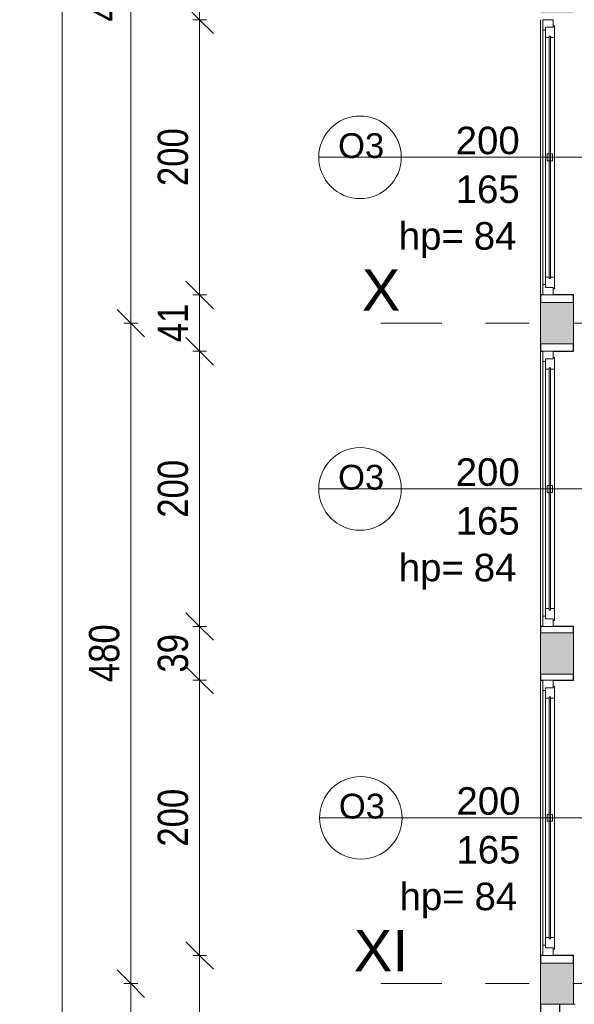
# Model space of a CAD drawing. Header units: centimetres. Extents: x -1631 to 21770, y -8842 to 3590.
# Tile 30 of 87: x -1631 to -1228, y 1833 to 2549. Entities that reach past the tile are written whole.
import ezdxf

# ---------------------------------------------------------------- set-up
doc = ezdxf.new("R2010")
doc.units = ezdxf.units.CM
doc.linetypes.add('Oś', pattern=[222.25, 127, -31.75, 31.75, -31.75])
for name, color, linetype, lineweight in [('A-ANNO-DIMS', 211, 'Continuous', 13), ('A-ANNO-DIMS-100', 211, 'Continuous', 13), ('A-GLAZ', 151, 'Continuous', 13), ('A-GLAZ-IDEN', 152, 'Continuous', 13), ('A-WALL', 113, 'Continuous', 13), ('A-WALL-PATT', 111, 'Continuous', 13), ('S-GRID', 1, 'Continuous', 13), ('S-GRID-IDEN', 1, 'Continuous', 13)]:
    doc.layers.add(name, color=color, linetype=linetype, lineweight=lineweight)
doc.styles.add('Arial Narrow_1', font='ARIALN.TTF', dxfattribs={"height": 22})
doc.styles.add('Arial_10', font='arial.ttf', dxfattribs={"height": 20})
doc.styles.add('Arial_13', font='arial.ttf', dxfattribs={"height": 0.2})
doc.styles.add('Arial_7', font='arial.ttf', dxfattribs={"height": 30})
doc.styles.add('Arial_8', font='arial.ttf', dxfattribs={"height": 18})
doc.dimstyles.new('Diagonal_1_100__0_1_', dxfattribs={"dimscale": 30.48, "dimtxt": 22.515481, "dimasz": 0.656168, "dimexe": 0.164042, "dimexo": 0.0625, "dimgap": 0.065617, "dimtad": 1, "dimdec": 1, "dimrnd": 0.1, "dimdsep": 46, "dimtxsty": 'Arial Narrow_1', "dimblk1": 'OBLIQUE', "dimblk2": 'OBLIQUE', "dimsah": 1, "dimcen": 0.09, "dimazin": 0, "dimtfac": 1, "dimtdec": 4, "dimtix": 1, "dimtmove": 0, "dimatfit": 3, "dimfxl": 0, "dimtvp": 1, "dimtolj": 1, "dimtzin": 0, "dimarcsym": 0})

# ---------------------------------------------------------------- blocks, each defined once
blk = doc.blocks.new('Okno - automatyczna etykieta - 200x165 _projektowane_-2617502-5_piętro III __10_50 m_ - stan projektowany')
at = {"layer": 'A-GLAZ'}
for p, q in [((-100, -3), (-94.5, -3)), ((-100, -10.5), (-100, -3)), ((-95.5, -2), (-87, -2)), ((-95.5, -3), (-95.5, -2)), ((-94.5, -3), (-95.5, -3)), ((-94.5, -8.5), (-94.5, -3)), ((-94.5, -3), (-94.5, -8.5)), ((-88, -5.75), (-88, -4.75)), ((-88, -4.75), (88, -4.75)), ((-88, -4.75), (-88, -5.75)), ((-87, -4.75), (-88, -4.75)), ((88, -5.75), (-88, -5.75)), ((-88, -5.75), (-87, -5.75)), ((-87, -2), (-87, -4.75)), ((87, -2), (-87, -2)), ((-87, -5.75), (-87, -8.5)), ((-2.5, -7.25), (-2.5, -3.25)), ((-2.5, -3.25), (2.5, -3.25)), ((2.5, -3.25), (2.5, -7.25)), ((87, -2), (95.5, -2)), ((87, -4.75), (87, -2)), ((88, -4.75), (87, -4.75)), ((87, -5.75), (88, -5.75)), ((87, -8.5), (87, -5.75)), ((88, -4.75), (88, -5.75)), ((88, -5.75), (88, -4.75)), ((94.5, -3), (94.5, -8.5)), ((95.5, -3), (94.5, -3)), ((94.5, -3), (100, -3)), ((94.5, -8.5), (94.5, -3)), ((95.5, -2), (95.5, -3)), ((100, -3), (100, -10.5)), ((-92.5, -10.5), (-100, -10.5)), ((-100, -10.5), (100, -10.5)), ((-87, -8.5), (-94.5, -8.5)), ((-94.5, -8.5), (-92.5, -8.5)), ((-92.5, -8.5), (-92.5, -10.5)), ((92.5, -10.5), (-92.5, -10.5)), ((87, -8.5), (-87, -8.5)), ((2.5, -7.25), (-2.5, -7.25)), ((94.5, -8.5), (87, -8.5)), ((92.5, -8.5), (94.5, -8.5)), ((92.5, -10.5), (92.5, -8.5)), ((100, -10.5), (92.5, -10.5))]:
    blk.add_line(p, q, dxfattribs=at)
blk = doc.blocks.new('Okno - automatyczna etykieta - 200x165 _projektowane_-2617392-5_piętro III __10_50 m_ - stan projektowany')
at = {"layer": 'A-GLAZ'}
for p, q in [((-92.5, 10.5), (-100, 10.5)), ((-100, 10.5), (-100, 3)), ((-100, 10.5), (100, 10.5)), ((-87, 8.5), (-94.5, 8.5)), ((-94.5, 8.5), (-94.5, 3)), ((-94.5, 3), (-94.5, 8.5)), ((-94.5, 8.5), (-92.5, 8.5)), ((-92.5, 8.5), (-92.5, 10.5)), ((92.5, 10.5), (-92.5, 10.5)), ((-87, 5.75), (-87, 8.5)), ((87, 8.5), (-87, 8.5)), ((2.5, 7.25), (-2.5, 7.25)), ((-2.5, 7.25), (-2.5, 3.25)), ((2.5, 3.25), (2.5, 7.25)), ((94.5, 8.5), (87, 8.5)), ((87, 8.5), (87, 5.75)), ((100, 10.5), (92.5, 10.5)), ((92.5, 10.5), (92.5, 8.5)), ((92.5, 8.5), (94.5, 8.5)), ((94.5, 3), (94.5, 8.5)), ((94.5, 8.5), (94.5, 3)), ((100, 3), (100, 10.5)), ((-100, 3), (-94.5, 3)), ((-94.5, 3), (-95.5, 3)), ((-95.5, 3), (-95.5, 2)), ((-95.5, 2), (-87, 2)), ((88, 5.75), (-88, 5.75)), ((-88, 5.75), (-88, 4.75)), ((-88, 4.75), (-88, 5.75)), ((-88, 5.75), (-87, 5.75)), ((-88, 4.75), (88, 4.75)), ((-87, 4.75), (-88, 4.75)), ((-87, 2), (-87, 4.75)), ((87, 2), (-87, 2)), ((-2.5, 3.25), (2.5, 3.25)), ((87, 5.75), (88, 5.75)), ((87, 4.75), (87, 2)), ((88, 4.75), (87, 4.75)), ((87, 2), (95.5, 2)), ((88, 4.75), (88, 5.75)), ((88, 5.75), (88, 4.75)), ((95.5, 3), (94.5, 3)), ((94.5, 3), (100, 3)), ((95.5, 2), (95.5, 3))]:
    blk.add_line(p, q, dxfattribs=at)
blk = doc.blocks.new('DIMBLOCK8-5_piętro III __10_50 m_ - stan projektowany')
at = {"layer": 'A-ANNO-DIMS-100', "transparency": 16777216}
for p, q in [((-1600.57, 2848.33), (-1610.57, 2858.33)), ((-1595.57, 2848.33), (-1605.57, 2848.33)), ((-1600.57, 108.33), (-1600.57, 2848.33)), ((-1600.57, 2848.33), (-1590.57, 2838.33)), ((-1600.57, 2848.33), (-1595.57, 2848.33)), ((-1600.57, 108.33), (-1610.57, 118.33)), ((-1595.57, 108.33), (-1605.57, 108.33)), ((-1600.57, 108.33), (-1590.57, 98.33)), ((-1600.57, 108.33), (-1595.57, 108.33))]:
    blk.add_line(p, q, dxfattribs=at)
at = {"layer": 'A-ANNO-DIMS-100', "color": 0, "transparency": 16777216, "insert": (-1631, 1450.45), "char_height": 22, "width": 66.9031, "attachment_point": 1, "rotation": 90, "line_spacing_factor": 0.974696, "style": 'Arial Narrow_1'}
blk.add_mtext('2740', dxfattribs=at)
blk = doc.blocks.new('_Oblique')
at = {"color": 0, "linetype": 'ByBlock', "lineweight": -2}
blk.add_line((-0.5, -0.5), (0.5, 0.5), dxfattribs=at)
blk = doc.blocks.new('DIMBLOCK13-5_piętro III __10_50 m_ - stan projektowany')
at = {"layer": 'A-ANNO-DIMS-100', "transparency": 16777216}
for p, q in [((-1550.57, 1848.33), (-1560.57, 1858.33)), ((-1545.57, 1848.33), (-1555.57, 1848.33)), ((-1550.57, 1368.33), (-1550.57, 1848.33)), ((-1550.57, 1848.33), (-1540.57, 1838.33)), ((-1550.57, 1848.33), (-1545.57, 1848.33)), ((-1550.57, 1368.33), (-1560.57, 1378.33)), ((-1545.57, 1368.33), (-1555.57, 1368.33)), ((-1550.57, 1368.33), (-1540.57, 1358.33)), ((-1550.57, 1368.33), (-1545.57, 1368.33))]:
    blk.add_line(p, q, dxfattribs=at)
at = {"layer": 'A-ANNO-DIMS-100', "color": 0, "transparency": 16777216, "insert": (-1581, 1587.42), "char_height": 22, "width": 50.1774, "attachment_point": 1, "rotation": 90, "line_spacing_factor": 0.974696, "style": 'Arial Narrow_1'}
blk.add_mtext('480', dxfattribs=at)
blk = doc.blocks.new('DIMBLOCK14-5_piętro III __10_50 m_ - stan projektowany')
at = {"layer": 'A-ANNO-DIMS-100', "transparency": 16777216}
for p, q in [((-1550.57, 2328.33), (-1560.57, 2338.33)), ((-1545.57, 2328.33), (-1555.57, 2328.33)), ((-1550.57, 1848.33), (-1550.57, 2328.33)), ((-1550.57, 2328.33), (-1540.57, 2318.33)), ((-1550.57, 2328.33), (-1545.57, 2328.33)), ((-1550.57, 1848.33), (-1560.57, 1858.33)), ((-1545.57, 1848.33), (-1555.57, 1848.33)), ((-1550.57, 1848.33), (-1540.57, 1838.33)), ((-1550.57, 1848.33), (-1545.57, 1848.33))]:
    blk.add_line(p, q, dxfattribs=at)
at = {"layer": 'A-ANNO-DIMS-100', "color": 0, "transparency": 16777216, "insert": (-1581, 2067.42), "char_height": 22, "width": 50.1774, "attachment_point": 1, "rotation": 90, "line_spacing_factor": 0.974696, "style": 'Arial Narrow_1'}
blk.add_mtext('480', dxfattribs=at)
blk = doc.blocks.new('DIMBLOCK15-5_piętro III __10_50 m_ - stan projektowany')
at = {"layer": 'A-ANNO-DIMS-100', "transparency": 16777216}
for p, q in [((-1550.57, 2808.33), (-1560.57, 2818.33)), ((-1545.57, 2808.33), (-1555.57, 2808.33)), ((-1550.57, 2328.33), (-1550.57, 2808.33)), ((-1550.57, 2808.33), (-1540.57, 2798.33)), ((-1550.57, 2808.33), (-1545.57, 2808.33)), ((-1550.57, 2328.33), (-1560.57, 2338.33)), ((-1545.57, 2328.33), (-1555.57, 2328.33)), ((-1550.57, 2328.33), (-1540.57, 2318.33)), ((-1550.57, 2328.33), (-1545.57, 2328.33))]:
    blk.add_line(p, q, dxfattribs=at)
at = {"layer": 'A-ANNO-DIMS-100', "color": 0, "transparency": 16777216, "insert": (-1581, 2547.42), "char_height": 22, "width": 50.1774, "attachment_point": 1, "rotation": 90, "line_spacing_factor": 0.974696, "style": 'Arial Narrow_1'}
blk.add_mtext('480', dxfattribs=at)
blk = doc.blocks.new('DIMBLOCK224-5_piętro III __10_50 m_ - stan projektowany')
at = {"layer": 'A-ANNO-DIMS-100', "transparency": 16777216}
for p, q in [((-1500.57, 1868.83), (-1510.57, 1878.83)), ((-1495.57, 1868.83), (-1505.57, 1868.83)), ((-1500.57, 1347.83), (-1500.57, 1868.83)), ((-1500.57, 1868.83), (-1490.57, 1858.83)), ((-1500.57, 1868.83), (-1495.57, 1868.83)), ((-1500.57, 1347.83), (-1510.57, 1357.83)), ((-1495.57, 1347.83), (-1505.57, 1347.83)), ((-1500.57, 1347.83), (-1490.57, 1337.83)), ((-1500.57, 1347.83), (-1495.57, 1347.83))]:
    blk.add_line(p, q, dxfattribs=at)
at = {"layer": 'A-ANNO-DIMS-100', "color": 0, "transparency": 16777216, "insert": (-1531, 1587.42), "char_height": 22, "width": 50.1774, "attachment_point": 1, "rotation": 90, "line_spacing_factor": 0.974696, "style": 'Arial Narrow_1'}
blk.add_mtext('521', dxfattribs=at)
blk = doc.blocks.new('DIMBLOCK225-5_piętro III __10_50 m_ - stan projektowany')
at = {"layer": 'A-ANNO-DIMS-100', "transparency": 16777216}
for p, q in [((-1500.57, 2068.83), (-1510.57, 2078.83)), ((-1495.57, 2068.83), (-1505.57, 2068.83)), ((-1500.57, 1868.83), (-1500.57, 2068.83)), ((-1500.57, 2068.83), (-1490.57, 2058.83)), ((-1500.57, 2068.83), (-1495.57, 2068.83)), ((-1500.57, 1868.83), (-1510.57, 1878.83)), ((-1495.57, 1868.83), (-1505.57, 1868.83)), ((-1500.57, 1868.83), (-1490.57, 1858.83)), ((-1500.57, 1868.83), (-1495.57, 1868.83))]:
    blk.add_line(p, q, dxfattribs=at)
at = {"layer": 'A-ANNO-DIMS-100', "color": 0, "transparency": 16777216, "insert": (-1531, 1947.92), "char_height": 22, "width": 50.1774, "attachment_point": 1, "rotation": 90, "line_spacing_factor": 0.974696, "style": 'Arial Narrow_1'}
blk.add_mtext('200', dxfattribs=at)
blk = doc.blocks.new('DIMBLOCK226-5_piętro III __10_50 m_ - stan projektowany')
at = {"layer": 'A-ANNO-DIMS-100', "transparency": 16777216}
for p, q in [((-1500.57, 2107.83), (-1510.57, 2117.83)), ((-1495.57, 2107.83), (-1505.57, 2107.83)), ((-1500.57, 2068.83), (-1500.57, 2107.83)), ((-1500.57, 2107.83), (-1490.57, 2097.83)), ((-1500.57, 2107.83), (-1495.57, 2107.83)), ((-1500.57, 2068.83), (-1510.57, 2078.83)), ((-1495.57, 2068.83), (-1505.57, 2068.83)), ((-1500.57, 2068.83), (-1490.57, 2058.83)), ((-1500.57, 2068.83), (-1495.57, 2068.83))]:
    blk.add_line(p, q, dxfattribs=at)
at = {"layer": 'A-ANNO-DIMS-100', "color": 0, "transparency": 16777216, "insert": (-1531, 2074.39), "char_height": 22, "width": 33.4516, "attachment_point": 1, "rotation": 90, "line_spacing_factor": 0.974696, "style": 'Arial Narrow_1'}
blk.add_mtext('39', dxfattribs=at)
blk = doc.blocks.new('DIMBLOCK227-5_piętro III __10_50 m_ - stan projektowany')
at = {"layer": 'A-ANNO-DIMS-100', "transparency": 16777216}
for p, q in [((-1500.57, 2307.83), (-1510.57, 2317.83)), ((-1495.57, 2307.83), (-1505.57, 2307.83)), ((-1500.57, 2107.83), (-1500.57, 2307.83)), ((-1500.57, 2307.83), (-1490.57, 2297.83)), ((-1500.57, 2307.83), (-1495.57, 2307.83)), ((-1500.57, 2107.83), (-1510.57, 2117.83)), ((-1495.57, 2107.83), (-1505.57, 2107.83)), ((-1500.57, 2107.83), (-1490.57, 2097.83)), ((-1500.57, 2107.83), (-1495.57, 2107.83))]:
    blk.add_line(p, q, dxfattribs=at)
at = {"layer": 'A-ANNO-DIMS-100', "color": 0, "transparency": 16777216, "insert": (-1531, 2186.92), "char_height": 22, "width": 50.1774, "attachment_point": 1, "rotation": 90, "line_spacing_factor": 0.974696, "style": 'Arial Narrow_1'}
blk.add_mtext('200', dxfattribs=at)
blk = doc.blocks.new('DIMBLOCK228-5_piętro III __10_50 m_ - stan projektowany')
at = {"layer": 'A-ANNO-DIMS-100', "transparency": 16777216}
for p, q in [((-1500.57, 2348.83), (-1510.57, 2358.83)), ((-1495.57, 2348.83), (-1505.57, 2348.83)), ((-1500.57, 2307.83), (-1500.57, 2348.83)), ((-1500.57, 2348.83), (-1490.57, 2338.83)), ((-1500.57, 2348.83), (-1495.57, 2348.83)), ((-1500.57, 2307.83), (-1510.57, 2317.83)), ((-1495.57, 2307.83), (-1505.57, 2307.83)), ((-1500.57, 2307.83), (-1490.57, 2297.83)), ((-1500.57, 2307.83), (-1495.57, 2307.83))]:
    blk.add_line(p, q, dxfattribs=at)
at = {"layer": 'A-ANNO-DIMS-100', "color": 0, "transparency": 16777216, "insert": (-1531, 2314.39), "char_height": 22, "width": 33.4516, "attachment_point": 1, "rotation": 90, "line_spacing_factor": 0.974696, "style": 'Arial Narrow_1'}
blk.add_mtext('41', dxfattribs=at)
blk = doc.blocks.new('DIMBLOCK229-5_piętro III __10_50 m_ - stan projektowany')
at = {"layer": 'A-ANNO-DIMS-100', "transparency": 16777216}
for p, q in [((-1500.57, 2548.83), (-1510.57, 2558.83)), ((-1495.57, 2548.83), (-1505.57, 2548.83)), ((-1500.57, 2348.83), (-1500.57, 2548.83)), ((-1500.57, 2548.83), (-1490.57, 2538.83)), ((-1500.57, 2548.83), (-1495.57, 2548.83)), ((-1500.57, 2348.83), (-1510.57, 2358.83)), ((-1495.57, 2348.83), (-1505.57, 2348.83)), ((-1500.57, 2348.83), (-1490.57, 2338.83)), ((-1500.57, 2348.83), (-1495.57, 2348.83))]:
    blk.add_line(p, q, dxfattribs=at)
at = {"layer": 'A-ANNO-DIMS-100', "color": 0, "transparency": 16777216, "insert": (-1531, 2427.92), "char_height": 22, "width": 50.1774, "attachment_point": 1, "rotation": 90, "line_spacing_factor": 0.974696, "style": 'Arial Narrow_1'}
blk.add_mtext('200', dxfattribs=at)
blk = doc.blocks.new('DIMBLOCK230-5_piętro III __10_50 m_ - stan projektowany')
at = {"layer": 'A-ANNO-DIMS-100', "transparency": 16777216}
for p, q in [((-1500.57, 2587.83), (-1510.57, 2597.83)), ((-1495.57, 2587.83), (-1505.57, 2587.83)), ((-1500.57, 2548.83), (-1500.57, 2587.83)), ((-1500.57, 2587.83), (-1490.57, 2577.83)), ((-1500.57, 2587.83), (-1495.57, 2587.83)), ((-1500.57, 2548.83), (-1510.57, 2558.83)), ((-1495.57, 2548.83), (-1505.57, 2548.83)), ((-1500.57, 2548.83), (-1490.57, 2538.83)), ((-1500.57, 2548.83), (-1495.57, 2548.83))]:
    blk.add_line(p, q, dxfattribs=at)
at = {"layer": 'A-ANNO-DIMS-100', "color": 0, "transparency": 16777216, "insert": (-1531, 2554.39), "char_height": 22, "width": 33.4516, "attachment_point": 1, "rotation": 90, "line_spacing_factor": 0.974696, "style": 'Arial Narrow_1'}
blk.add_mtext('39', dxfattribs=at)
blk = doc.blocks.new('Okno_LD_typ 100 - metka _ wys_parapetu-2491833-5_piętro III __10_50 m_ - stan projektowany')
at = {"layer": 'A-GLAZ-IDEN'}
blk.add_line((0, 1.8925), (0, -0.3919), dxfattribs=at)
blk.add_circle((0, -0.0919), 0.3, dxfattribs=at)
at = {"layer": 'A-GLAZ-IDEN', "insert": (0.4711, 0.6634), "char_height": 0.2, "width": 0.48783, "attachment_point": 3, "rotation": 90, "line_spacing_factor": 0.936439, "style": 'Arial_13', "bg_fill": 3, "box_fill_scale": 1.25, "bg_fill_color": 256, "bg_fill_true_color": 13158600, "bg_fill_transparency": 0}
blk.add_mtext('\\pt1.27,2.54,3.81,5.08,6.35,7.62,8.89,10.16,11.43,12.7,13.97,15.24,16.51,17.78,19.05,20.32,21.59,22.86,24.13,25.4,26.67,27.94,29.21,30.48,31.75,33.02,34.29,35.56,36.83,38.1,39.37,40.64;hp= ', dxfattribs=at)

msp = doc.modelspace()

# ---------------------------------------------------------------- hatches: boundary and pattern name
at = {"layer": 'A-WALL-PATT'}
h = msp.add_hatch(color=9, dxfattribs=at)
h.paths.add_polyline_path([(-1238.62, 1833.33), (-1228.62, 1833.33), (-1228.62, 1863.33), (-1252.62, 1863.33), (-1252.62, 1833.33)], flags=0)
h.paths.add_polyline_path([(-1252.62, 2073.33), (-1228.62, 2073.33), (-1228.62, 2103.33), (-1252.62, 2103.33), (-1252.62, 2080.47)], flags=0)
h.paths.add_polyline_path([(-1252.62, 2313.33), (-1228.62, 2313.33), (-1228.62, 2343.33), (-1252.62, 2343.33)], flags=0)
h.paths.add_polyline_path([(-1252.62, 2553.33), (-1228.62, 2553.33), (-1228.62, 2583.33), (-1252.62, 2583.33)], flags=0)

# ---------------------------------------------------------------- linework, layer by layer
at = {"layer": 'A-WALL', "lineweight": 9}
for p, q in [((-1252.62, 2348.83), (-1252.62, 2548.83)), ((-1252.62, 2343.33), (-1252.62, 2313.33)), ((-1228.62, 2313.33), (-1228.62, 2343.33)), ((-1252.62, 2107.83), (-1252.62, 2307.83)), ((-1252.62, 2103.33), (-1252.62, 2073.33)), ((-1228.62, 2073.33), (-1228.62, 2103.33)), ((-1252.62, 1868.83), (-1252.62, 2068.83)), ((-1252.62, 1863.33), (-1252.62, 1833.33)), ((-1228.62, 1833.33), (-1228.62, 1863.33)), ((-1238.62, 1833.33), (-1227.62, 1833.33))]:
    msp.add_line(p, q, dxfattribs=at)
at = {"layer": 'A-WALL', "color": 7, "lineweight": 25}
for p, q in [((-1251.12, 2348.83), (-1252.62, 2348.83)), ((-1252.62, 2348.83), (-1252.62, 2343.33)), ((-1228.62, 2348.83), (-1243.62, 2348.83)), ((-1228.62, 2343.33), (-1228.62, 2348.83)), ((-1252.62, 2313.33), (-1252.62, 2307.83)), ((-1228.62, 2307.83), (-1228.62, 2313.33)), ((-1252.62, 2307.83), (-1251.12, 2307.83)), ((-1243.62, 2307.83), (-1228.62, 2307.83)), ((-1251.12, 2107.83), (-1252.62, 2107.83)), ((-1252.62, 2107.83), (-1252.62, 2103.33)), ((-1228.62, 2107.83), (-1243.62, 2107.83)), ((-1228.62, 2103.33), (-1228.62, 2107.83)), ((-1252.62, 2073.33), (-1252.62, 2068.83)), ((-1252.62, 2068.83), (-1251.12, 2068.83)), ((-1243.62, 2068.83), (-1228.62, 2068.83)), ((-1228.62, 2068.83), (-1228.62, 2073.33)), ((-1251.12, 1868.83), (-1252.62, 1868.83)), ((-1252.62, 1868.83), (-1252.62, 1863.33)), ((-1228.62, 1868.83), (-1243.62, 1868.83)), ((-1228.62, 1863.33), (-1228.62, 1868.83)), ((-1252.62, 1833.33), (-1252.62, 1663.33)), ((-1238.62, 1663.33), (-1238.62, 1833.33))]:
    msp.add_line(p, q, dxfattribs=at)
at = {"layer": 'A-WALL'}
for p, q in [((-1228.62, 2343.33), (-1252.62, 2343.33)), ((-1252.62, 2313.33), (-1228.62, 2313.33)), ((-1228.62, 2103.33), (-1252.62, 2103.33)), ((-1252.62, 2073.33), (-1228.62, 2073.33)), ((-1228.62, 1863.33), (-1252.62, 1863.33)), ((-1252.62, 1833.33), (-1238.62, 1833.33)), ((-1238.62, 1833.33), (-1252.62, 1833.33))]:
    msp.add_line(p, q, dxfattribs=at)
at = {"layer": 'S-GRID', "linetype": 'Oś'}
for p, q in [((1342.46, 2328.33), (-1368.76, 2328.33)), ((1342.46, 1848.33), (-1368.76, 1848.33))]:
    msp.add_line(p, q, dxfattribs=at)

# ---------------------------------------------------------------- block references
at = {"layer": 'A-GLAZ'}
for name, p, rotation in [('Okno - automatyczna etykieta - 200x165 _projektowane_-2617502-5_piętro III __10_50 m_ - stan projektowany', (-1240.62, 2448.83), 269.9999999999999), ('Okno - automatyczna etykieta - 200x165 _projektowane_-2617392-5_piętro III __10_50 m_ - stan projektowany', (-1240.62, 2207.83), 89.9999999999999), ('Okno - automatyczna etykieta - 200x165 _projektowane_-2617392-5_piętro III __10_50 m_ - stan projektowany', (-1240.62, 1968.83), 89.9999999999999)]:
    msp.add_blockref(name, p, dxfattribs=dict(at, rotation=rotation))

# ---------------------------------------------------------------- texts
at = {"layer": 'S-GRID-IDEN', "char_height": 30, "attachment_point": 5, "line_spacing_factor": 0.936439, "style": 'Arial_7'}
for s, insert, width in [('\\pt126.9999,254.0001,381,507.9999,635.0001,762,888.9999,1016.0001,1143,1269.9999,1397.0001,1524,1650.9999,1778.0001,1905,2031.9999,2159.0001,2286,2412.9999,2540.0001,2667,2793.9999,2921.0001,3048,3174.9999,3302.0001,3429,3555.9999,3683.0001,3810,3936.9999,4064.0001;X', (-1368.64, 2352.39), 27.8), ('\\pt126.9999,254.0001,381,507.9999,635.0001,762,888.9999,1016.0001,1143,1269.9999,1397.0001,1524,1650.9999,1778.0001,1905,2031.9999,2159.0001,2286,2412.9999,2540.0001,2667,2793.9999,2921.0001,3048,3174.9999,3302.0001,3429,3555.9999,3683.0001,3810,3936.9999,4064.0001;XI', (-1368.64, 1872.39), 39.7)]:
    msp.add_mtext(s, dxfattribs=dict(at, insert=insert, width=width))

# ---------------------------------------------------------------- dimensions: what is measured, and where the dimension line sits
at = {"layer": 'A-ANNO-DIMS'}
for base, p1, p2, override, picture, middle in [((-1600.57, 2848.33), (-1595.57, 108.33), (-1595.57, 2848.33), {"dimpost": '<>', "dimfxl": 2740}, 'DIMBLOCK8-5_piętro III __10_50 m_ - stan projektowany', (-1613.8, 1478.33)), ((-1550.57, 2808.33), (-1545.57, 2328.33), (-1545.57, 2808.33), {"dimpost": '<>', "dimfxl": 480}, 'DIMBLOCK15-5_piętro III __10_50 m_ - stan projektowany', (-1563.8, 2568.33)), ((-1500.57, 2587.83), (-1495.57, 2548.83), (-1495.57, 2587.83), {"dimpost": '<>', "dimfxl": 39}, 'DIMBLOCK230-5_piętro III __10_50 m_ - stan projektowany', (-1513.8, 2568.33)), ((-1500.57, 2548.83), (-1495.57, 2348.83), (-1495.57, 2548.83), {"dimpost": '<>', "dimfxl": 200}, 'DIMBLOCK229-5_piętro III __10_50 m_ - stan projektowany', (-1513.8, 2448.83)), ((-1500.57, 2348.83), (-1495.57, 2307.83), (-1495.57, 2348.83), {"dimpost": '<>', "dimfxl": 41}, 'DIMBLOCK228-5_piętro III __10_50 m_ - stan projektowany', (-1513.61, 2328.33)), ((-1550.57, 2328.33), (-1545.57, 1848.33), (-1545.57, 2328.33), {"dimpost": '<>', "dimfxl": 480}, 'DIMBLOCK14-5_piętro III __10_50 m_ - stan projektowany', (-1563.8, 2088.33)), ((-1500.57, 2307.83), (-1495.57, 2107.83), (-1495.57, 2307.83), {"dimpost": '<>', "dimfxl": 200}, 'DIMBLOCK227-5_piętro III __10_50 m_ - stan projektowany', (-1513.8, 2207.83)), ((-1500.57, 2107.83), (-1495.57, 2068.83), (-1495.57, 2107.83), {"dimpost": '<>', "dimfxl": 39}, 'DIMBLOCK226-5_piętro III __10_50 m_ - stan projektowany', (-1513.8, 2088.33)), ((-1500.57, 2068.83), (-1495.57, 1868.83), (-1495.57, 2068.83), {"dimpost": '<>', "dimfxl": 200}, 'DIMBLOCK225-5_piętro III __10_50 m_ - stan projektowany', (-1513.8, 1968.83)), ((-1500.57, 1868.83), (-1495.57, 1347.83), (-1495.57, 1868.83), {"dimpost": '<>', "dimfxl": 521}, 'DIMBLOCK224-5_piętro III __10_50 m_ - stan projektowany', (-1513.8, 1608.33)), ((-1550.57, 1848.33), (-1545.57, 1368.33), (-1545.57, 1848.33), {"dimpost": '<>', "dimfxl": 480}, 'DIMBLOCK13-5_piętro III __10_50 m_ - stan projektowany', (-1563.8, 1608.33))]:
    dim = msp.add_linear_dim(base=base, p1=p1, p2=p2, angle=90, dimstyle='Diagonal_1_100__0_1_', override=override, dxfattribs=at)
    dim.commit()
    dim.dimension.update_dxf_attribs({"geometry": picture, "text_midpoint": middle})

# ---------------------------------------------------------------- next in the draw order: block references
at = {"layer": 'A-GLAZ-IDEN', "xscale": 99.99999999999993, "yscale": 99.99999999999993, "zscale": 99.99999999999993}
for p, rotation in [((-1374.73, 2448.83), 270), ((-1374.73, 2207.83), 270.0000000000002), ((-1374.18, 1968.83), 270.0000000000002)]:
    msp.add_blockref('Okno_LD_typ 100 - metka _ wys_parapetu-2491833-5_piętro III __10_50 m_ - stan projektowany', p, dxfattribs=dict(at, rotation=rotation))

# ---------------------------------------------------------------- next in the draw order: texts
at = {"layer": 'A-GLAZ-IDEN', "line_spacing_factor": 0.936439}
for s, insert, char_height, width, attachment_point, style in [('\\pt127,254,381,508,635,762,889,1016,1143,1270,1397,1524,1651,1778,1905,2032,2159,2286,2413,2540,2667,2794,2921,3048,3175,3302,3429,3556,3683,3810,3937,4064;200', (-1291.1, 2460.94), 20, 48.3, 5, 'Arial_10'), ('\\pt127.00008,253.99998,381.00006,507.99996,635.00004,761.99994,889.00002,1015.99992,1143,1270.00008,1396.99998,1524.00006,1650.99996,1778.00004,1904.99994,2032.00002,2158.99992,2286,2413.00008,2539.99998,2667.00006,2793.99996,2921.00004,3047.99994,3175.00002,3301.99992,3429,3556.00008,3682.99998,3810.00006,3936.99996,4064.00004;O3', (-1383.12, 2457.21), 18, 33.7, 5, 'Arial_8'), ('\\pt127,254,381,508,635,762,889,1016,1143,1270,1397,1524,1651,1778,1905,2032,2159,2286,2413,2540,2667,2794,2921,3048,3175,3302,3429,3556,3683,3810,3937,4064;165', (-1291.1, 2425.5), 20, 48.3, 5, 'Arial_10'), ('\\pt127,254,381,508,635,762,889,1016,1143,1270,1397,1524,1651,1778,1905,2032,2159,2286,2413,2540,2667,2794,2921,3048,3175,3302,3429,3556,3683,3810,3937,4064;84', (-1301.22, 2401.72), 20, 32.4, 1, 'Arial_10'), ('\\pt127.00008,253.99998,381.00006,507.99996,635.00004,761.99994,889.00002,1015.99992,1143,1270.00008,1396.99998,1524.00006,1650.99996,1778.00004,1904.99994,2032.00002,2158.99992,2286,2413.00008,2539.99998,2667.00006,2793.99996,2921.00004,3047.99994,3175.00002,3301.99992,3429,3556.00008,3682.99998,3810.00006,3936.99996,4064.00004;O3', (-1383.12, 2216.21), 18, 33.7, 5, 'Arial_8'), ('\\pt127,254,381,508,635,762,889,1016,1143,1270,1397,1524,1651,1778,1905,2032,2159,2286,2413,2540,2667,2794,2921,3048,3175,3302,3429,3556,3683,3810,3937,4064;200', (-1291.1, 2219.94), 20, 48.3, 5, 'Arial_10'), ('\\pt127,254,381,508,635,762,889,1016,1143,1270,1397,1524,1651,1778,1905,2032,2159,2286,2413,2540,2667,2794,2921,3048,3175,3302,3429,3556,3683,3810,3937,4064;165', (-1291.1, 2184.5), 20, 48.3, 5, 'Arial_10'), ('\\pt127,254,381,508,635,762,889,1016,1143,1270,1397,1524,1651,1778,1905,2032,2159,2286,2413,2540,2667,2794,2921,3048,3175,3302,3429,3556,3683,3810,3937,4064;84', (-1301.22, 2160.72), 20, 32.4, 1, 'Arial_10'), ('\\pt127,254,381,508,635,762,889,1016,1143,1270,1397,1524,1651,1778,1905,2032,2159,2286,2413,2540,2667,2794,2921,3048,3175,3302,3429,3556,3683,3810,3937,4064;200', (-1290.55, 1980.94), 20, 48.3, 5, 'Arial_10'), ('\\pt127.00008,253.99998,381.00006,507.99996,635.00004,761.99994,889.00002,1015.99992,1143,1270.00008,1396.99998,1524.00006,1650.99996,1778.00004,1904.99994,2032.00002,2158.99992,2286,2413.00008,2539.99998,2667.00006,2793.99996,2921.00004,3047.99994,3175.00002,3301.99992,3429,3556.00008,3682.99998,3810.00006,3936.99996,4064.00004;O3', (-1382.57, 1977.21), 18, 33.7, 5, 'Arial_8'), ('\\pt127,254,381,508,635,762,889,1016,1143,1270,1397,1524,1651,1778,1905,2032,2159,2286,2413,2540,2667,2794,2921,3048,3175,3302,3429,3556,3683,3810,3937,4064;165', (-1290.55, 1945.5), 20, 48.3, 5, 'Arial_10'), ('\\pt127,254,381,508,635,762,889,1016,1143,1270,1397,1524,1651,1778,1905,2032,2159,2286,2413,2540,2667,2794,2921,3048,3175,3302,3429,3556,3683,3810,3937,4064;84', (-1300.67, 1921.72), 20, 32.4, 1, 'Arial_10')]:
    msp.add_mtext(s, dxfattribs=dict(at, insert=insert, char_height=char_height, width=width, attachment_point=attachment_point, style=style))

doc.saveas('drawing.dxf')
